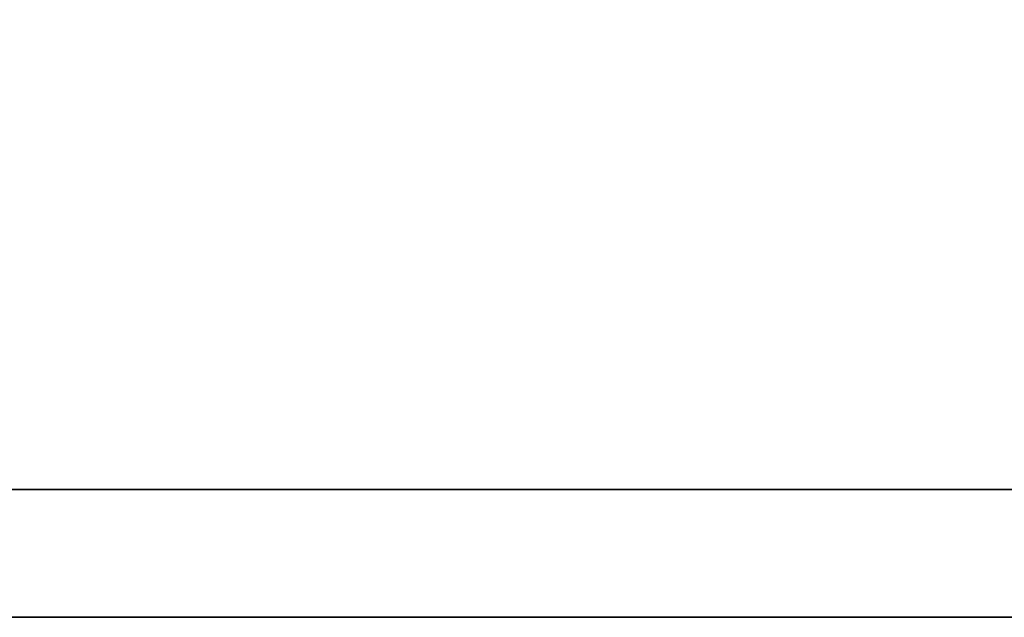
# Model space of a CAD drawing. Extents: x 37 to 231, y 57 to 181.
# Tile 29 of 51: x 196.17 to 196.848, y 116.69 to 117.102. Entities that reach past the tile are written whole.
import ezdxf

# ---------------------------------------------------------------- set-up
doc = ezdxf.new("R2010")
doc.units = 0
doc.header["$LTSCALE"] = 3
doc.header["$MEASUREMENT"] = 0
doc.layers.add('DIM', color=4, linetype='Continuous')
doc.layers.add('layer 1', color=7, linetype='Continuous')

# ---------------------------------------------------------------- blocks, each defined once
blk = doc.blocks.new('TBI MOTION logo(完整正式版)')
at = {"layer": 'layer 1', "color": 22, "lineweight": 35}
blk.add_open_spline([(75.90875, -9.47875), (75.90875, -9.47875), (75.90875, -12.28625), (75.90875, -12.28625), (75.90875, -12.28625), (75.90875, -12.28625), (75.90875, -12.47875), (75.90875, -12.47875), (75.90875, -12.47875), (75.90875, -12.47875), (75.71625, -12.47875), (75.71625, -12.47875), (75.71625, -12.47875), (75.71625, -12.47875), (-88.32875, -12.47875), (-88.32875, -12.47875), (-88.32875, -12.47875), (-88.32875, -12.47875), (-88.32875, -13.29375), (-88.32875, -13.29375), (-88.32875, -13.29375), (-88.32875, -13.29375), (82.89125, -13.29375), (82.89125, -13.29375), (82.89125, -13.29375), (82.89125, -13.29375), (75.90875, -9.47875), (75.90875, -9.47875)], degree=3, knots=[0, 0, 0, 0, 0.1428571, 0.1428571, 0.1428571, 0.1428571, 0.2857143, 0.2857143, 0.2857143, 0.2857143, 0.4285714, 0.4285714, 0.4285714, 0.4285714, 0.5714286, 0.5714286, 0.5714286, 0.5714286, 0.7142857, 0.7142857, 0.7142857, 0.7142857, 0.8571429, 0.8571429, 0.8571429, 0.8571429, 1, 1, 1, 1], dxfattribs=at)

msp = doc.modelspace()

# ---------------------------------------------------------------- block references
at = {"layer": 'DIM', "xscale": 0.1080000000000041, "yscale": 0.1080000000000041, "zscale": 0.108}
msp.add_blockref('TBI MOTION logo(完整正式版)', (203.85805, 118.12571), dxfattribs=at)

doc.saveas('drawing.dxf')
